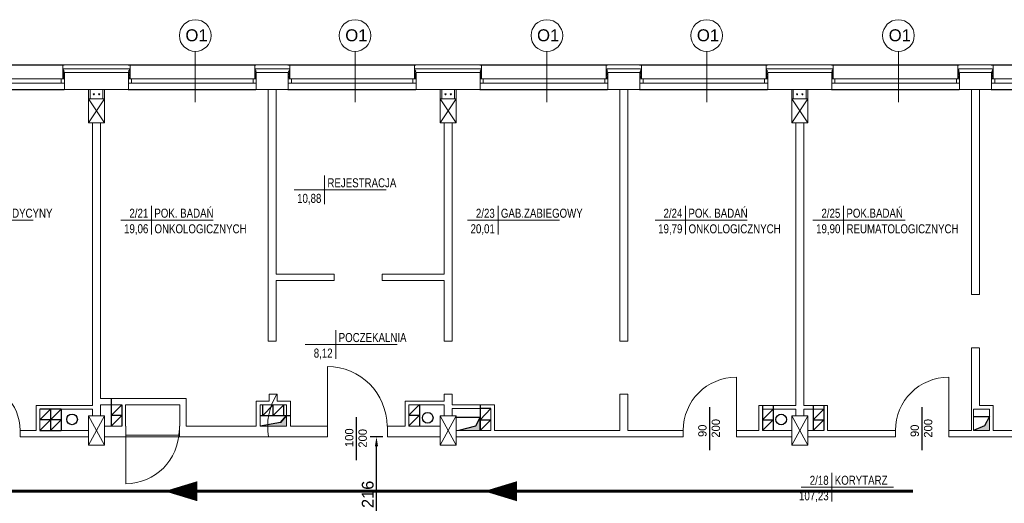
# Model space of a CAD drawing. Header units: millimetres. Extents: x 126553 to 403692, y -95821 to 38049.
# Tile 148 of 256: x 215500 to 217348, y 6827 to 7735. Entities that reach past the tile are written whole.
import ezdxf
from ezdxf.enums import TextEntityAlignment as Align

# ---------------------------------------------------------------- set-up
doc = ezdxf.new("R2010")
doc.units = ezdxf.units.MM
for name, color, linetype, lineweight in [('docieplenie', 6, 'Continuous', 18), ('docieplenie zew.', 6, 'Continuous', 18), ('ekspertyza', 7, 'Continuous', 30), ('ewakaucja', 3, 'Continuous', 50), ('OKNA', 7, 'Continuous', 13), ('opisy', 7, 'Continuous', 18), ('ŚCIANY CIENKIE', 7, 'Continuous', 18), ('ŚCIANY GRUBE', 7, 'Continuous', 20)]:
    doc.layers.add(name, color=color, linetype=linetype, lineweight=lineweight)
doc.layers.add('KOMINY', color=94, linetype='Continuous', plot=False)
doc.layers.add('WIDOK', color=7, linetype='Continuous')
doc.styles.add('Arial', font='arial.ttf')
doc.styles.add('STYLE1', font='txt', dxfattribs={"width": 0.8})
doc.linetypes.add('ZIGZAG', pattern='A,0.0001,-0.2,[131,LTYPESHP.SHX,S=0.2,R=0,X=-0.2,Y=0],-0.4,[131,LTYPESHP.SHX,S=0.2,R=180,X=0.2,Y=0],-0.2', length=0.8001)
doc.dimstyles.new('100 moje', dxfattribs={"dimtxt": 22, "dimasz": 12, "dimexe": 12, "dimexo": 20, "dimgap": 3, "dimtad": 1, "dimdec": 1, "dimrnd": 0.5, "dimtxsty": 'Standard', "dimblk1": 'ARCHTICK', "dimblk2": 'ARCHTICK', "dimsah": 1, "dimcen": 0.1, "dimdle": 10, "dimclrd": 256, "dimclre": 256, "dimclrt": 256, "dimadec": 0, "dimazin": 0, "dimtfac": 1, "dimtdec": 1, "dimtofl": 0, "dimtmove": 1, "dimatfit": 3, "dimfxl": 12, "dimfxlon": 1, "dimtolj": 1, "dimtzin": 0, "dimarcsym": 0})

# ---------------------------------------------------------------- blocks, each defined once
blk = doc.blocks.new('METKA')
for p, q in [((0, 26.9), (0, -26.9)), ((-57.4, 0), (115.4, 0))]:
    blk.add_line(p, q)
at = {"layer": 'opisy', "style": 'STYLE1', "width": 0.8, "flags": 4}
for tag, p in [('NUMER', (-6.1, 4.5)), ('POWIERZCHNIA', (-6, -24.6))]:
    blk.add_attdef(tag, text='', height=17, dxfattribs=at).set_placement(p, align=Align.RIGHT)
for tag, p in [('NAZWA', (5.3, 4.6)), ('POSADZKA', (5.6, -24.7))]:
    blk.add_attdef(tag, p, '', height=17, dxfattribs=at)
blk = doc.blocks.new('*D2482')
at = {"layer": 'Defpoints', "color": 0, "linetype": 'Continuous', "lineweight": 60, "transparency": 16777216}
for p in [(216169.3, 6951.7), (216208.6, 6951.7), (216208.6, 6735.7)]:
    blk.add_point(p, dxfattribs=at)
at = {"layer": 'ekspertyza', "color": 7, "linetype": 'Continuous', "lineweight": -2, "transparency": 16777216}
for p, q in [((216181.3, 6951.7), (216157.3, 6951.7)), ((216169.3, 6753.7), (216169.3, 6933.7)), ((216181.3, 6735.7), (216157.3, 6735.7))]:
    blk.add_line(p, q, dxfattribs=at)
at = {"layer": 'ekspertyza', "color": 7, "linetype": 'Continuous', "lineweight": 60, "transparency": 16777216}
for points in [[(216166.3, 6933.7), (216172.3, 6933.7), (216169.3, 6951.7)], [(216166.3, 6753.7), (216172.3, 6753.7), (216169.3, 6735.7)]]:
    blk.add_solid(points, dxfattribs=at)
at = {"layer": 'ekspertyza', "color": 7, "linetype": 'Continuous', "lineweight": 20, "transparency": 16777216, "insert": (216153, 6843.7), "char_height": 22, "attachment_point": 5, "rotation": 90, "style": 'Arial'}
blk.add_mtext('\\A1;216', dxfattribs=at)

msp = doc.modelspace()

# ---------------------------------------------------------------- hatches: boundary and pattern name
at = {"layer": 'KOMINY'}
for points in [[(216000.72515, 6991.67806), (215989.44865, 6978.3794), (215950.72515, 6971.67806), (215990.72515, 6971.67806), (216000.72515, 6971.67806)], [(216000.72515, 6991.67806), (215989.44865, 6978.3794), (215950.72515, 6971.67806), (215990.72515, 6971.67806), (216000.72515, 6971.67806)], [(216363.72515, 6983.67806), (216363.72515, 6988.67806), (216355.23302, 6971.74776), (216323.72515, 6963.67806), (216363.72515, 6963.67806)], [(216363.72515, 6983.67806), (216363.72515, 6988.67806), (216355.23302, 6971.74776), (216323.72515, 6963.67806), (216363.72515, 6963.67806)], [(217319.68489, 6989.68944), (217310.68277, 6972.22833), (217289.68489, 6963.68944), (217319.68489, 6963.68944)]]:
    msp.add_hatch(color=0, dxfattribs=at).paths.add_polyline_path(points)

# ---------------------------------------------------------------- linework, layer by layer
at = {"layer": 'docieplenie', "color": 0}
for p, q in [((215580.72515, 7623.67806), (215580.72515, 7635.67806)), ((215706.72515, 7649.67806), (215706.72515, 7623.67806)), ((215943.25615, 7633.20884), (215940.77028, 7630.16569)), ((215943.25615, 7638.25925), (215940.98702, 7635.99174)), ((215940.98702, 7635.99174), (215943.25615, 7633.20884)), ((215942.74518, 7642.63343), (215941.07375, 7640.03448)), ((215941.07375, 7640.03448), (215943.25615, 7638.25925)), ((216006.43757, 7634.90022), (216003.95169, 7631.85707)), ((216006.43757, 7639.95064), (216004.16843, 7637.68313)), ((216004.16843, 7637.68313), (216006.43757, 7634.90022)), ((216005.16587, 7642.63343), (216006.43757, 7639.95064)), ((216240.72515, 7623.67806), (216240.72515, 7635.67806)), ((216366.72515, 7649.67806), (216366.72515, 7623.67806)), ((216603.25615, 7633.20884), (216600.77028, 7630.16569)), ((216603.25615, 7638.25925), (216600.98702, 7635.99174)), ((216600.98702, 7635.99174), (216603.25615, 7633.20884)), ((216602.74518, 7642.63343), (216601.07375, 7640.03448)), ((216601.07375, 7640.03448), (216603.25615, 7638.25925)), ((216666.43757, 7634.90022), (216663.95169, 7631.85707)), ((216666.43757, 7639.95064), (216664.16843, 7637.68313)), ((216664.16843, 7637.68313), (216666.43757, 7634.90022)), ((216665.16587, 7642.63343), (216666.43757, 7639.95064)), ((216900.72515, 7623.67806), (216900.72515, 7635.67806)), ((217026.72515, 7649.67806), (217026.72515, 7623.67806)), ((217263.25615, 7633.20884), (217260.77028, 7630.16569)), ((217263.25615, 7638.25925), (217260.98702, 7635.99174)), ((217260.98702, 7635.99174), (217263.25615, 7633.20884)), ((217262.74518, 7642.63343), (217261.07375, 7640.03448)), ((217261.07375, 7640.03448), (217263.25615, 7638.25925)), ((217326.43757, 7634.90022), (217323.95169, 7631.85707)), ((217326.43757, 7639.95064), (217324.16843, 7637.68313)), ((217324.16843, 7637.68313), (217326.43757, 7634.90022)), ((217325.16587, 7642.63343), (217326.43757, 7639.95064)), ((215706.1871, 7625.94523), (215704.11461, 7623.91644)), ((215704.18805, 7628.70249), (215706.1871, 7625.94523)), ((215940.77028, 7630.16569), (215943.29665, 7627.6454)), ((215943.47055, 7627.59961), (215941.02136, 7625.20308)), ((215941.02136, 7625.20308), (215942.04183, 7623.92839)), ((216003.95169, 7631.85707), (216006.47807, 7629.33678)), ((216006.47807, 7629.33678), (216003.9762, 7626.57629)), ((216003.9762, 7626.57629), (216006.47807, 7624.59707)), ((216006.47807, 7624.59707), (216005.7483, 7624.0241)), ((216366.1871, 7625.94523), (216364.11461, 7623.91644)), ((216364.18805, 7628.70249), (216366.1871, 7625.94523)), ((216600.77028, 7630.16569), (216603.29665, 7627.6454)), ((216603.47055, 7627.59961), (216601.02136, 7625.20308)), ((216601.02136, 7625.20308), (216602.04183, 7623.92839)), ((216663.95169, 7631.85707), (216666.47807, 7629.33678)), ((216666.47807, 7629.33678), (216663.9762, 7626.57629)), ((216663.9762, 7626.57629), (216666.47807, 7624.59707)), ((216666.47807, 7624.59707), (216665.7483, 7624.0241)), ((217026.1871, 7625.94523), (217024.11461, 7623.91644)), ((217024.18805, 7628.70249), (217026.1871, 7625.94523)), ((217260.77028, 7630.16569), (217263.29665, 7627.6454)), ((217263.47055, 7627.59961), (217261.02136, 7625.20308)), ((217261.02136, 7625.20308), (217262.04183, 7623.92839)), ((217323.95169, 7631.85707), (217326.47807, 7629.33678)), ((217326.47807, 7629.33678), (217323.9762, 7626.57629)), ((217323.9762, 7626.57629), (217326.47807, 7624.59707)), ((217326.47807, 7624.59707), (217325.7483, 7624.0241))]:
    msp.add_line(p, q, dxfattribs=at)
at = {"layer": 'docieplenie', "color": 0, "linetype": 'ZIGZAG'}
for p, q in [((215583.20668, 7638.13288), (215580.95002, 7634.73395)), ((215580.95002, 7634.73395), (215583.37529, 7632.08446)), ((215582.1639, 7642.64971), (215580.98275, 7640.6493)), ((215580.98275, 7640.6493), (215583.20668, 7638.13288)), ((215582.1639, 7642.64971), (215704.89624, 7642.64971)), ((215706.24806, 7640.34599), (215704.18805, 7638.22315)), ((215704.18805, 7638.22315), (215706.31249, 7635.39269)), ((215706.31249, 7635.39269), (215704.18805, 7633.65578)), ((215704.18805, 7633.65578), (215706.24806, 7631.21135)), ((215704.89624, 7642.64971), (215706.24806, 7640.34599)), ((215942.74518, 7642.63343), (216005.16587, 7642.63343)), ((216243.20668, 7638.13288), (216240.95002, 7634.73395)), ((216240.95002, 7634.73395), (216243.37529, 7632.08446)), ((216242.1639, 7642.64971), (216240.98275, 7640.6493)), ((216240.98275, 7640.6493), (216243.20668, 7638.13288)), ((216242.1639, 7642.64971), (216364.89624, 7642.64971)), ((216366.24806, 7640.34599), (216364.18805, 7638.22315)), ((216364.18805, 7638.22315), (216366.31249, 7635.39269)), ((216366.31249, 7635.39269), (216364.18805, 7633.65578)), ((216364.18805, 7633.65578), (216366.24806, 7631.21135)), ((216364.89624, 7642.64971), (216366.24806, 7640.34599)), ((216602.74518, 7642.63343), (216665.16587, 7642.63343)), ((216903.20668, 7638.13288), (216900.95002, 7634.73395)), ((216900.95002, 7634.73395), (216903.37529, 7632.08446)), ((216902.1639, 7642.64971), (216900.98275, 7640.6493)), ((216900.98275, 7640.6493), (216903.20668, 7638.13288)), ((216902.1639, 7642.64971), (217024.89624, 7642.64971)), ((217026.24806, 7640.34599), (217024.18805, 7638.22315)), ((217024.18805, 7638.22315), (217026.31249, 7635.39269)), ((217026.31249, 7635.39269), (217024.18805, 7633.65578)), ((217024.18805, 7633.65578), (217026.24806, 7631.21135)), ((217024.89624, 7642.64971), (217026.24806, 7640.34599)), ((217262.74518, 7642.63343), (217325.16587, 7642.63343)), ((215583.37529, 7632.08446), (215581.08591, 7629.20857)), ((215581.08591, 7629.20857), (215583.44059, 7626.65937)), ((215583.44059, 7626.65937), (215581.21666, 7624.11025)), ((215706.24806, 7631.21135), (215704.18805, 7628.70249)), ((216243.37529, 7632.08446), (216241.08591, 7629.20857)), ((216241.08591, 7629.20857), (216243.44059, 7626.65937)), ((216243.44059, 7626.65937), (216241.21666, 7624.11025)), ((216366.24806, 7631.21135), (216364.18805, 7628.70249)), ((216903.37529, 7632.08446), (216901.08591, 7629.20857)), ((216901.08591, 7629.20857), (216903.44059, 7626.65937)), ((216903.44059, 7626.65937), (216901.21666, 7624.11025)), ((217026.24806, 7631.21135), (217024.18805, 7628.70249))]:
    msp.add_line(p, q, dxfattribs=at)
at = {"layer": 'docieplenie', "color": 0, "lineweight": 0}
for points in [[(216077.105, 6971.67806), (216077.105, 7083.67806)], [(216844.97699, 6963.67806), (216844.97699, 7063.67806)], [(217243.48685, 6963.67806), (217243.48685, 7063.67806)], [(215698.72515, 6963.67806), (215698.72515, 6863.67806)]]:
    msp.add_lwpolyline(points, dxfattribs=at)
at = {"layer": 'docieplenie', "color": 0, "lineweight": 30}
for points in [[(216794.816, 6926.67325), (216794.816, 7007.5412)], [(217193.32587, 6926.67325), (217193.32587, 7007.5412)], [(216131.93068, 6907.88466), (216131.93068, 6988.7526)]]:
    msp.add_lwpolyline(points, dxfattribs=at)
at = {"layer": 'docieplenie', "color": 0, "lineweight": 0}
for centre, radius, start, end in [((216077.105, 6971.67806), 112, 0, 90), ((216844.97699, 6963.67806), 100, 90, 180), ((217243.48685, 6963.67806), 100, 90, 180), ((215410.51387, 6963.67806), 90, 0, 90), ((216077.105, 6971.67806), 112, 147.73057316, 190.28656061), ((215698.72515, 6963.67806), 100, 270, 0)]:
    msp.add_arc(centre, radius, start, end, dxfattribs=at)
at = {"layer": 'docieplenie zew.', "color": 0}
for p, q in [((215580.72515, 7623.67806), (215580.72515, 7649.67806)), ((215580.72515, 7635.67806), (215580.72515, 7649.67806)), ((215580.72515, 7649.67806), (215706.72515, 7649.67806)), ((215706.72515, 7649.67806), (215706.72515, 7623.67806)), ((215943.72515, 7649.67806), (215940.72515, 7649.67806)), ((215940.72515, 7649.67806), (215940.72515, 7623.67806)), ((216006.72515, 7649.67806), (215943.72515, 7649.67806)), ((216006.72515, 7635.67806), (216006.72515, 7649.67806)), ((216006.72515, 7623.67806), (216006.72515, 7635.67806)), ((216240.72515, 7623.67806), (216240.72515, 7649.67806)), ((216240.72515, 7635.67806), (216240.72515, 7649.67806)), ((216240.72515, 7649.67806), (216366.72515, 7649.67806)), ((216366.72515, 7649.67806), (216366.72515, 7623.67806)), ((216603.72515, 7649.67806), (216600.72515, 7649.67806)), ((216600.72515, 7649.67806), (216600.72515, 7623.67806)), ((216666.72515, 7649.67806), (216603.72515, 7649.67806)), ((216666.72515, 7635.67806), (216666.72515, 7649.67806)), ((216666.72515, 7623.67806), (216666.72515, 7635.67806)), ((216900.72515, 7623.67806), (216900.72515, 7649.67806)), ((216900.72515, 7635.67806), (216900.72515, 7649.67806)), ((216900.72515, 7649.67806), (217026.72515, 7649.67806)), ((217026.72515, 7649.67806), (217026.72515, 7623.67806)), ((217263.72515, 7649.67806), (217260.72515, 7649.67806)), ((217260.72515, 7649.67806), (217260.72515, 7623.67806)), ((217326.72515, 7649.67806), (217263.72515, 7649.67806)), ((217326.72515, 7635.67806), (217326.72515, 7649.67806)), ((217326.72515, 7623.67806), (217326.72515, 7635.67806)), ((215583.72515, 7623.67806), (215580.72515, 7623.67806)), ((215583.72515, 7623.67806), (215580.72515, 7623.67806)), ((215706.72515, 7623.67806), (215703.72515, 7623.67806)), ((215706.72515, 7623.67806), (215703.72515, 7623.67806)), ((215940.72515, 7623.67806), (215943.72515, 7623.67806)), ((216003.72515, 7623.67806), (216006.72515, 7623.67806)), ((216243.72515, 7623.67806), (216240.72515, 7623.67806)), ((216243.72515, 7623.67806), (216240.72515, 7623.67806)), ((216366.72515, 7623.67806), (216363.72515, 7623.67806)), ((216366.72515, 7623.67806), (216363.72515, 7623.67806)), ((216600.72515, 7623.67806), (216603.72515, 7623.67806)), ((216663.72515, 7623.67806), (216666.72515, 7623.67806)), ((216903.72515, 7623.67806), (216900.72515, 7623.67806)), ((216903.72515, 7623.67806), (216900.72515, 7623.67806)), ((217026.72515, 7623.67806), (217023.72515, 7623.67806)), ((217026.72515, 7623.67806), (217023.72515, 7623.67806)), ((217260.72515, 7623.67806), (217263.72515, 7623.67806)), ((217323.72515, 7623.67806), (217326.72515, 7623.67806))]:
    msp.add_line(p, q, dxfattribs=at)
at = {"layer": 'ewakaucja', "color": 3, "lineweight": 60}
for points in [[(215771.35182, 6849.57107, 0, 37.5, 0), (215833.05507, 6849.57107, 37.5, 37.5, 0)], [(216371.19675, 6849.57107, 0, 37.5, 0), (216432.89999, 6849.57107, 37.5, 37.5, 0)]]:
    msp.add_lwpolyline(points, format="xyseb", dxfattribs=at)
for points in [[(216785.94306, 6849.57107), (214745.93181, 6849.57107)], [(217176.31383, 6849.57107), (216213.75271, 6849.57107)]]:
    msp.add_lwpolyline(points, dxfattribs=at)
at = {"layer": 'KOMINY', "color": 0}
for p, q in [((215671.22515, 7023.897), (215671.22515, 6971.67806)), ((215691.22515, 7011.897), (215671.22515, 6991.78753)), ((215691.22515, 7011.897), (215691.22515, 6971.67806)), ((215955.72515, 6991.67806), (215955.72515, 7011.67806)), ((215975.72515, 7011.67806), (215955.72515, 6991.67806)), ((215975.72515, 7011.67806), (215955.72515, 6991.67806)), ((215975.72515, 6991.67806), (215975.72515, 7011.67806)), ((215995.72515, 7011.67806), (215975.72515, 6991.67806)), ((215975.72515, 6991.67806), (215975.72515, 7011.67806)), ((215995.72515, 6991.67806), (215995.72515, 7011.67806)), ((216250.22515, 7012.07585), (216230.22515, 6992.07585)), ((216250.22515, 7012.07585), (216250.22515, 6972.07585)), ((216250.22515, 7011.67806), (216250.22515, 6971.67806)), ((216363.72515, 7011.67806), (216363.72515, 6963.67806)), ((216363.72515, 7011.67806), (216363.72515, 6963.67806)), ((216383.72515, 7004.67806), (216363.72515, 6983.67806)), ((216383.72515, 7004.67806), (216363.72515, 6983.67806)), ((216383.72515, 7004.67806), (216363.72515, 7004.67806)), ((216893.72515, 7010.67806), (216893.72515, 6963.67806)), ((216913.72515, 7010.67806), (216913.72515, 6963.67806)), ((216988.72515, 7010.67806), (216988.72515, 6963.67806)), ((217008.72515, 7010.67806), (217008.72515, 6963.67806)), ((215577.72515, 7003.67806), (215537.72515, 6963.67806)), ((215577.72515, 7003.67806), (215537.72515, 7003.67806)), ((215557.72515, 7003.67806), (215537.72515, 6983.67806)), ((215557.72515, 7003.67806), (215557.72515, 6963.67806)), ((215577.72515, 7003.67806), (215577.72515, 6963.67806)), ((215691.22515, 6991.78753), (215671.22515, 6991.78753)), ((215691.22515, 6991.78753), (215671.22515, 6971.67806)), ((215950.72515, 6991.67806), (216007.72515, 6991.67806)), ((215989.44865, 6978.3794), (216000.72515, 6991.67806)), ((216000.72515, 6991.67806), (215989.44865, 6978.3794)), ((216000.72515, 6991.67806), (215989.44865, 6978.3794)), ((215989.44865, 6978.3794), (216000.72515, 6991.67806)), ((216230.22515, 6992.07585), (216250.22515, 6992.07585)), ((216250.22515, 6992.07585), (216230.22515, 6972.07585)), ((216318.72515, 6988.67806), (216363.72515, 6988.67806)), ((216323.72515, 6988.67806), (216363.72515, 6988.67806)), ((216363.72515, 6988.67806), (216355.23302, 6971.74776)), ((216363.72515, 6988.67806), (216355.23302, 6971.74776)), ((216913.72515, 7003.67806), (216893.72515, 6983.67806)), ((216913.72515, 7003.67806), (216893.72515, 6983.67806)), ((216913.72515, 7003.67806), (216913.72515, 6963.67806)), ((217008.72515, 7003.67806), (216988.72515, 6983.67806)), ((216988.72515, 7003.67806), (216988.72515, 6963.67806)), ((217008.72515, 7003.67806), (216988.72515, 6983.67806)), ((217289.72515, 6989.67806), (217319.72515, 6989.67806)), ((217319.72515, 6989.67806), (217310.72303, 6972.21695)), ((215577.72515, 6983.67806), (215537.72515, 6983.67806)), ((215577.72515, 6983.67806), (215557.72515, 6963.67806)), ((215989.44865, 6978.3794), (215950.72515, 6971.67806)), ((215989.44865, 6978.3794), (215950.72515, 6971.67806)), ((216355.23302, 6971.74776), (216323.72515, 6963.67806)), ((216355.23302, 6971.74776), (216323.72515, 6963.67806)), ((216363.72515, 6963.67806), (216363.72515, 6983.67806)), ((216363.72515, 6983.67806), (216383.72515, 6983.67806)), ((216383.72515, 6983.67806), (216363.72515, 6963.67806)), ((216363.72515, 6963.67806), (216363.72515, 6983.67806)), ((216363.72515, 6983.67806), (216383.72515, 6983.67806)), ((216383.72515, 6983.67806), (216363.72515, 6963.67806)), ((216893.72515, 6983.67806), (216913.72515, 6983.67806)), ((216913.72515, 6983.67806), (216893.72515, 6963.67806)), ((216913.72515, 6983.67806), (216893.72515, 6963.67806)), ((216893.72515, 6983.67806), (216913.72515, 6983.67806)), ((216988.72515, 6983.67806), (217008.72515, 6983.67806)), ((217008.72515, 6983.67806), (216988.72515, 6963.67806)), ((216988.72515, 6983.67806), (217008.72515, 6983.67806)), ((217008.72515, 6983.67806), (216988.72515, 6963.67806)), ((217310.72303, 6972.21695), (217289.72515, 6963.67806)), ((215537.72515, 6963.67806), (215577.72515, 6963.67806))]:
    msp.add_line(p, q, dxfattribs=at)
for centre in [(215597.94934, 6984.39476), (216265.51543, 6987.44658), (216929.017, 6984.07368)]:
    msp.add_circle(centre, 10, dxfattribs=at)
at = {"layer": 'OKNA', "color": 0}
for p, q in [((215343.10015, 7623.67806), (215583.10015, 7623.67806)), ((215343.10015, 7615.67806), (215583.10015, 7615.67806)), ((215577.72515, 7615.67806), (215577.72515, 7623.67806)), ((215703.10015, 7623.67806), (215943.10015, 7623.67806)), ((215703.10015, 7615.67806), (215943.10015, 7615.67806)), ((215709.72515, 7615.67806), (215709.72515, 7623.67806)), ((215937.72515, 7615.67806), (215937.72515, 7623.67806)), ((216003.10015, 7623.67806), (216243.10015, 7623.67806)), ((216003.10015, 7615.67806), (216243.10015, 7615.67806)), ((216009.72515, 7615.67806), (216009.72515, 7623.67806)), ((216237.72515, 7615.67806), (216237.72515, 7623.67806)), ((216363.10015, 7623.67806), (216603.10015, 7623.67806)), ((216363.10015, 7615.67806), (216603.10015, 7615.67806)), ((216369.72515, 7615.67806), (216369.72515, 7623.67806)), ((216597.72515, 7615.67806), (216597.72515, 7623.67806)), ((216663.10015, 7623.67806), (216903.10015, 7623.67806)), ((216663.10015, 7615.67806), (216903.10015, 7615.67806)), ((216669.72515, 7615.67806), (216669.72515, 7623.67806)), ((216897.72515, 7615.67806), (216897.72515, 7623.67806)), ((217023.10015, 7623.67806), (217263.10015, 7623.67806)), ((217023.10015, 7615.67806), (217263.10015, 7615.67806)), ((217029.72515, 7615.67806), (217029.72515, 7623.67806)), ((217257.72515, 7615.67806), (217257.72515, 7623.67806)), ((217323.10015, 7623.67806), (217563.10015, 7623.67806)), ((217323.10015, 7615.67806), (217563.10015, 7615.67806)), ((217329.72515, 7615.67806), (217329.72515, 7623.67806))]:
    msp.add_line(p, q, dxfattribs=at)
at = {"layer": 'opisy', "color": 0}
for p, q in [((215829.10968, 7579.9966), (215829.10968, 7675.24052)), ((216129.10968, 7579.9966), (216129.10968, 7675.24052)), ((216489.10968, 7579.9966), (216489.10968, 7675.24052)), ((216789.10968, 7579.9966), (216789.10968, 7675.24052)), ((217149.10968, 7579.9966), (217149.10968, 7675.24052))]:
    msp.add_line(p, q, dxfattribs=at)
for centre in [(215829.10968, 7704.94077), (216129.10968, 7704.94077), (216489.10968, 7704.94077), (216789.10968, 7704.94077), (217149.10968, 7704.94077)]:
    msp.add_circle(centre, 29.70025, dxfattribs=at)
at = {"layer": 'WIDOK', "color": 0}
for p, q in [((215343.10015, 7649.67806), (215583.10015, 7649.67806)), ((215703.10015, 7649.67806), (215943.10015, 7649.67806)), ((216003.10015, 7649.67806), (216243.10015, 7649.67806)), ((216363.10015, 7649.67806), (216603.10015, 7649.67806)), ((216663.10015, 7649.67806), (216903.10015, 7649.67806)), ((217023.10015, 7649.67806), (217263.10015, 7649.67806)), ((217323.10015, 7649.67806), (217563.10015, 7649.67806)), ((215343.10015, 7603.67806), (215583.10015, 7603.67806)), ((215703.10015, 7603.67806), (215943.10015, 7603.67806)), ((216003.10015, 7603.67806), (216243.10015, 7603.67806)), ((216363.10015, 7603.67806), (216603.10015, 7603.67806)), ((216663.10015, 7603.67806), (216903.10015, 7603.67806)), ((217023.10015, 7603.67806), (217263.10015, 7603.67806)), ((217323.10015, 7603.67806), (217563.10015, 7603.67806))]:
    msp.add_line(p, q, dxfattribs=at)
at = {"layer": 'ŚCIANY CIENKIE', "color": 0}
for p, q in [((215628.72515, 7586.17806), (215658.72515, 7541.17806)), ((215658.72515, 7586.17806), (215628.72515, 7541.17806)), ((216318.72515, 7586.17806), (216288.72515, 7541.17806)), ((216288.72515, 7586.17806), (216318.72515, 7541.17806)), ((216978.72515, 7586.17806), (216948.72515, 7541.17806)), ((216948.72515, 7586.17806), (216978.72515, 7541.17806)), ((215658.72515, 6936.17806), (215628.72515, 6991.17806)), ((215658.72515, 6991.17806), (215628.72515, 6936.17806)), ((216318.72515, 6991.17806), (216288.72515, 6936.17806)), ((216318.72515, 6936.17806), (216288.72515, 6991.17806)), ((216978.72515, 6991.17806), (216948.72515, 6936.17806)), ((216978.72515, 6936.17806), (216948.72515, 6991.17806)), ((215698.72515, 6954.70956), (215799.72515, 6954.70956)), ((215698.72515, 6951.67806), (215799.72515, 6951.67806))]:
    msp.add_line(p, q, dxfattribs=at)
at = {"layer": 'ŚCIANY GRUBE', "color": 0}
for p, q in [((215583.72515, 7635.67806), (215583.72515, 7603.67806)), ((215583.72515, 7635.67806), (215703.72515, 7635.67806)), ((215703.72515, 7635.67806), (215703.72515, 7603.67806)), ((215943.72515, 7635.67806), (215943.72515, 7603.67806)), ((215943.72515, 7635.67806), (216003.72515, 7635.67806)), ((215943.72515, 7635.67806), (216003.72515, 7635.67806)), ((216003.72515, 7635.67806), (216003.72515, 7603.67806)), ((216243.72515, 7635.67806), (216243.72515, 7603.67806)), ((216243.72515, 7635.67806), (216363.72515, 7635.67806)), ((216363.72515, 7635.67806), (216363.72515, 7603.67806)), ((216603.72515, 7635.67806), (216603.72515, 7603.67806)), ((216663.72515, 7635.67806), (216603.72515, 7635.67806)), ((216663.72515, 7603.67806), (216663.72515, 7635.67806)), ((216903.72515, 7635.67806), (216903.72515, 7603.67806)), ((217023.72515, 7635.67806), (216903.72515, 7635.67806)), ((217023.72515, 7603.67806), (217023.72515, 7635.67806)), ((217263.72515, 7635.67806), (217263.72515, 7603.67806)), ((217323.72515, 7635.67806), (217263.72515, 7635.67806)), ((217323.72515, 7603.67806), (217323.72515, 7635.67806)), ((215703.72515, 7603.67806), (215583.72515, 7603.67806)), ((215628.72515, 7586.17806), (215628.72515, 7603.67806)), ((215631.72515, 7586.17806), (215631.72515, 7603.67806)), ((215655.72515, 7586.17806), (215655.72515, 7603.67806)), ((215658.72515, 7586.17806), (215658.72515, 7603.67806)), ((215943.72515, 7603.67806), (216003.72515, 7603.67806)), ((215966.22515, 7131.47499), (215966.22515, 7603.67806)), ((215981.22515, 7256.86261), (215981.22515, 7603.67806)), ((216363.72515, 7603.67806), (216243.72515, 7603.67806)), ((216288.72515, 7586.17806), (216288.72515, 7603.67806)), ((216291.72515, 7586.17806), (216291.72515, 7603.67806)), ((216315.72515, 7586.17806), (216315.72515, 7603.67806)), ((216318.72515, 7586.17806), (216318.72515, 7603.67806)), ((216603.72515, 7603.67806), (216663.72515, 7603.67806)), ((216626.22515, 7131.47499), (216626.22515, 7603.67806)), ((216641.22515, 7131.47499), (216641.22515, 7603.67806)), ((216903.72515, 7603.67806), (217023.72515, 7603.67806)), ((216948.72515, 7586.17806), (216948.72515, 7603.67806)), ((216951.72515, 7586.17806), (216951.72515, 7603.67806)), ((216975.72515, 7586.17806), (216975.72515, 7603.67806)), ((216978.72515, 7586.17806), (216978.72515, 7603.67806)), ((217263.72515, 7603.67806), (217323.72515, 7603.67806)), ((217286.22515, 7218.67806), (217286.22515, 7603.67806)), ((217301.22515, 7218.67806), (217301.22515, 7603.67806)), ((215628.72515, 7586.17806), (215628.72515, 7541.17806)), ((215628.72515, 7586.17806), (215658.72515, 7586.17806)), ((215658.72515, 7541.17806), (215658.72515, 7586.17806)), ((216288.72515, 7586.17806), (216318.72515, 7586.17806)), ((216288.72515, 7586.17806), (216288.72515, 7541.17806)), ((216318.72515, 7541.17806), (216318.72515, 7586.17806)), ((216948.72515, 7586.17806), (216978.72515, 7586.17806)), ((216948.72515, 7586.17806), (216948.72515, 7541.17806)), ((216978.72515, 7541.17806), (216978.72515, 7586.17806)), ((215628.72515, 7541.17806), (215658.72515, 7541.17806)), ((215636.22515, 7541.17806), (215636.22515, 7037.32894)), ((215651.22515, 7541.17806), (215651.22515, 7037.32894)), ((216288.72515, 7541.17806), (216318.72515, 7541.17806)), ((216296.22515, 7256.86261), (216296.22515, 7541.17806)), ((216311.22515, 7131.47499), (216311.22515, 7541.17806)), ((216948.72515, 7541.17806), (216978.72515, 7541.17806)), ((216956.22515, 7131.47499), (216956.22515, 7541.17806)), ((216971.22515, 7131.47499), (216971.22515, 7541.17806)), ((215981.22515, 7256.86261), (216089.97358, 7256.86261)), ((215981.22515, 7131.47499), (215981.22515, 7244.86261)), ((215981.22515, 7244.86261), (216089.97358, 7244.86261)), ((216089.97358, 7244.86261), (216089.97358, 7256.86261)), ((216179.97358, 7244.86261), (216179.97358, 7256.86261)), ((216179.97358, 7256.86261), (216296.22515, 7256.86261)), ((216179.97358, 7244.86261), (216296.22515, 7244.86261)), ((216296.22515, 7131.47499), (216296.22515, 7244.86261)), ((217301.22515, 7218.67806), (217286.22515, 7218.67806)), ((215981.22515, 7131.47499), (215966.22515, 7131.47499)), ((216296.22515, 7131.47499), (216311.22515, 7131.47499)), ((216626.22515, 7131.47499), (216641.22515, 7131.47499)), ((216956.22515, 7131.47499), (216956.22515, 7010.67806)), ((216971.22515, 7131.47499), (216971.22515, 7010.67806)), ((217300.72515, 7118.67806), (217286.22515, 7118.67806)), ((217286.22515, 7118.67806), (217286.22515, 6963.67806)), ((217301.22515, 7118.67806), (217301.22515, 7010.67806)), ((215636.22515, 7037.32894), (215636.22515, 7010.67806)), ((215651.22515, 7037.32894), (215651.22515, 7023.897)), ((215651.22515, 7023.897), (215812.22515, 7023.897)), ((215812.22515, 7023.897), (215812.22515, 6971.67806)), ((215968.22515, 7031.47499), (215968.22515, 7018.67806)), ((215968.22515, 7031.47499), (215983.22515, 7031.47499)), ((215983.22515, 7031.47499), (215983.22515, 7018.47499)), ((216296.22515, 7031.47499), (216296.22515, 7018.67806)), ((216311.22515, 7031.47499), (216296.22515, 7031.47499)), ((216311.22515, 7011.67806), (216311.22515, 7031.47499)), ((216626.22515, 6963.67806), (216626.22515, 7031.47499)), ((216626.22515, 7031.47499), (216641.22515, 7031.47499)), ((216641.22515, 7031.47499), (216641.22515, 6963.67806)), ((215530.72515, 7010.67806), (215530.72515, 6963.67806)), ((215530.72515, 7010.67806), (215636.22515, 7010.67806)), ((215651.22515, 7011.897), (215651.22515, 6991.17806)), ((215651.22515, 7011.897), (215691.22515, 7011.897)), ((215691.22515, 6971.67806), (215691.22515, 7011.897)), ((215698.22515, 7011.897), (215800.22515, 7011.897)), ((215698.22515, 7011.897), (215698.22515, 6971.67806)), ((215800.22515, 7011.897), (215800.22515, 6971.67806)), ((215943.72515, 7018.67806), (215968.22515, 7018.67806)), ((215943.72515, 6971.67806), (215943.72515, 7018.67806)), ((215950.72515, 7011.67806), (216000.72515, 7011.67806)), ((215950.72515, 6971.67806), (215950.72515, 7011.67806)), ((215950.72515, 7011.67806), (215950.72515, 6991.67806)), ((215983.22515, 7018.47499), (216007.72515, 7018.47499)), ((216000.72515, 7011.67806), (216000.72515, 6971.67806)), ((216007.72515, 7018.47499), (216007.72515, 6971.67806)), ((216296.22515, 7018.67806), (216223.22515, 7018.67806)), ((216223.22515, 7018.67806), (216223.22515, 6971.67806)), ((216296.22515, 7018.67806), (216223.72515, 7018.67806)), ((216296.22515, 7018.67806), (216223.72515, 7018.67806)), ((216296.22515, 7018.67806), (216223.72515, 7018.67806)), ((216296.22515, 7011.67806), (216230.22515, 7011.67806)), ((216296.22515, 7011.67806), (216230.22515, 7011.67806)), ((216296.22515, 7011.67806), (216230.22515, 7011.67806)), ((216296.22515, 7011.67806), (216230.22515, 7011.67806)), ((216230.22515, 7011.67806), (216230.22515, 6971.67806)), ((216296.22515, 7011.67806), (216296.22515, 6991.17806)), ((216311.22515, 7011.67806), (216390.72515, 7011.67806)), ((216311.22515, 7004.67806), (216311.22515, 6991.17806)), ((216311.22515, 7004.67806), (216383.72515, 7004.67806)), ((216383.72515, 7004.67806), (216383.72515, 6963.67806)), ((216390.72515, 7011.67806), (216390.72515, 6963.67806)), ((216956.22515, 7010.67806), (216886.72515, 7010.67806)), ((216886.72515, 7010.67806), (216886.72515, 6963.67806)), ((216971.22515, 7010.67806), (217015.72515, 7010.67806)), ((217015.72515, 7010.67806), (217015.72515, 6963.67806)), ((217326.72515, 7010.67806), (217301.22515, 7010.67806)), ((217326.72515, 6963.67806), (217326.72515, 7010.67806)), ((215537.72515, 6963.67806), (215537.72515, 7003.67806)), ((215537.72515, 7003.67806), (215636.22515, 7003.67806)), ((215537.72515, 6987.07652), (215537.72515, 6963.67806)), ((215628.72515, 6991.17806), (215628.72515, 6936.17806)), ((215628.72515, 6991.17806), (215658.72515, 6991.17806)), ((215636.22515, 7003.67806), (215636.22515, 6991.17806)), ((215658.72515, 6936.17806), (215658.72515, 6991.17806)), ((216288.72515, 6991.17806), (216288.72515, 6936.17806)), ((216288.72515, 6991.17806), (216318.72515, 6991.17806)), ((216318.72515, 6936.17806), (216318.72515, 6991.17806)), ((216956.22515, 7003.67806), (216893.72515, 7003.67806)), ((216893.72515, 6963.67806), (216893.72515, 7003.67806)), ((216948.72515, 6991.17806), (216948.72515, 6936.17806)), ((216948.72515, 6991.17806), (216978.72515, 6991.17806)), ((216956.22515, 7003.67806), (216956.22515, 6991.17806)), ((216971.22515, 7003.67806), (217008.72515, 7003.67806)), ((216971.22515, 7003.67806), (216971.22515, 6991.17806)), ((216978.72515, 6936.17806), (216978.72515, 6991.17806)), ((217008.72515, 6963.67806), (217008.72515, 7003.67806)), ((217289.72515, 6963.67806), (217289.72515, 7003.67806)), ((217319.72515, 7003.67806), (217289.72515, 7003.67806)), ((217319.72515, 6963.67806), (217319.72515, 7003.67806)), ((215691.22515, 6971.67806), (215658.72515, 6971.67806)), ((215698.72515, 6971.67806), (215698.22515, 6971.67806)), ((215698.72515, 6951.67806), (215698.72515, 6971.67806)), ((215799.72515, 6951.67806), (215799.72515, 6971.67806)), ((215799.72515, 6971.67806), (215800.22515, 6971.67806)), ((215812.22515, 6971.67806), (215933.72515, 6971.67806)), ((215933.72515, 6971.67806), (215943.72515, 6971.67806)), ((215940.72515, 6971.67806), (215943.72515, 6971.67806)), ((215950.72515, 6971.67806), (215950.72515, 6985.67806)), ((215950.72515, 6971.67806), (216000.72515, 6971.67806)), ((215950.72515, 6971.67806), (215990.72515, 6971.67806)), ((216007.72515, 6971.67806), (216077.105, 6971.67806)), ((216077.105, 6951.67806), (216077.105, 6971.67806)), ((216189.105, 6971.67806), (216223.22515, 6971.67806)), ((216189.98253, 6951.67806), (216189.98253, 6971.67806)), ((216230.22515, 6971.67806), (216288.72515, 6971.67806)), ((215500.51387, 6963.67806), (215530.72515, 6963.67806)), ((215500.51387, 6951.67806), (215500.51387, 6963.67806)), ((215500.51387, 6951.67806), (215500.51387, 6963.67806)), ((215500.51387, 6951.67806), (215628.72515, 6951.67806)), ((215537.72515, 6963.67806), (215628.72515, 6963.67806)), ((215658.72515, 6951.67806), (215698.72515, 6951.67806)), ((215933.72515, 6951.67806), (215799.72515, 6951.67806)), ((215933.72515, 6951.67806), (216077.105, 6951.67806)), ((216189.98253, 6951.67806), (216288.72515, 6951.67806)), ((216323.72515, 6963.67806), (216318.72515, 6963.67806)), ((216318.72515, 6963.67806), (216383.72515, 6963.67806)), ((216318.72515, 6951.67806), (216626.22515, 6951.67806)), ((216363.72515, 6963.67806), (216323.72515, 6963.67806)), ((216390.72515, 6963.67806), (216626.22515, 6963.67806)), ((216626.22515, 6951.67806), (216744.97699, 6951.67806)), ((216641.22515, 6963.67806), (216744.98524, 6963.67806)), ((216744.97699, 6963.67806), (216744.97699, 6951.67806)), ((216744.97699, 6963.67806), (216744.97699, 6952.48194)), ((216844.97699, 6963.67806), (216886.72515, 6963.67806)), ((216844.97699, 6963.67806), (216844.97699, 6951.67806)), ((216844.97699, 6962.39375), (216844.97699, 6951.67806)), ((216844.97699, 6951.67806), (216948.72515, 6951.67806)), ((216893.72515, 6963.67806), (216948.72515, 6963.67806)), ((216978.72515, 6963.67806), (217008.72515, 6963.67806)), ((216978.72515, 6951.67806), (217048.12026, 6951.67806)), ((216978.72515, 6951.67806), (217143.48685, 6951.67806)), ((217015.72515, 6963.67806), (217143.48685, 6963.67806)), ((217143.48685, 6963.67806), (217143.48685, 6951.67806)), ((217143.48685, 6963.67806), (217143.48685, 6952.48194)), ((217243.48685, 6963.67806), (217286.22515, 6963.67806)), ((217243.48685, 6963.67806), (217243.48685, 6951.67806)), ((217243.48685, 6962.39375), (217243.48685, 6951.67806)), ((217243.48685, 6951.67806), (217419.27084, 6951.67806)), ((217289.72515, 6963.67806), (217319.72515, 6963.67806)), ((217326.72515, 6963.67806), (217419.27084, 6963.67806)), ((215628.72515, 6936.17806), (215658.72515, 6936.17806)), ((216288.72515, 6936.17806), (216318.72515, 6936.17806)), ((216948.72515, 6936.17806), (216978.72515, 6936.17806))]:
    msp.add_line(p, q, dxfattribs=at)
for centre in [(215638.81081, 7594.62401), (215648.81081, 7594.62401), (216298.81081, 7594.62401), (216308.81081, 7594.62401), (216958.81081, 7594.62401), (216968.81081, 7594.62401)]:
    msp.add_circle(centre, 1.06853, dxfattribs=at)

# ---------------------------------------------------------------- block references
at = {"layer": 'opisy', "color": 0}
ref = msp.add_blockref('METKA', (216071.94186, 7415.39429), dxfattribs=at)
ref.add_attrib('NAZWA', 'REJESTRACJA', (216077.28311, 7419.95329), dxfattribs={"height": 17, "style": 'STYLE1', "width": 0.8, "flags": 4})
ref.add_attrib('POWIERZCHNIA', '10,88', dxfattribs={"height": 17, "style": 'STYLE1', "width": 0.8, "flags": 4}).set_placement((216065.90085, 7390.75653), align=Align.RIGHT)
for p, values in [((215409.38402, 7358.32918), {'NAZWA': 'GAB.MEDYCYNY ', 'POSADZKA': 'PRACY', 'NUMER': '2/20', 'POWIERZCHNIA': '19,63'}), ((215747.09622, 7358.32918), {'NAZWA': 'POK. BADAŃ ', 'POSADZKA': 'ONKOLOGICZNYCH', 'NUMER': '2/21', 'POWIERZCHNIA': '19,06'}), ((216749.57137, 7358.32918), {'NAZWA': 'POK. BADAŃ ', 'POSADZKA': 'ONKOLOGICZNYCH', 'NUMER': '2/24', 'POWIERZCHNIA': '19,79'}), ((217046.0477, 7358.32918), {'NAZWA': 'POK.BADAŃ', 'POSADZKA': 'REUMATOLOGICZNYCH', 'NUMER': '2/25', 'POWIERZCHNIA': '19,90'})]:
    msp.add_blockref('METKA', p, dxfattribs=at).add_auto_attribs(values)
ref = msp.add_blockref('METKA', (216397.51668, 7358.32918), dxfattribs=at)
ref.add_attrib('NAZWA', 'GAB.ZABIEGOWY', (216402.85793, 7362.88817), dxfattribs={"height": 17, "style": 'STYLE1', "width": 0.8, "flags": 4})
ref.add_attrib('NUMER', '2/23', dxfattribs={"height": 17, "style": 'STYLE1', "width": 0.8, "flags": 4}).set_placement((216391.37422, 7362.79661), align=Align.RIGHT)
ref.add_attrib('POWIERZCHNIA', '20,01', dxfattribs={"height": 17, "style": 'STYLE1', "width": 0.8, "flags": 4}).set_placement((216391.47567, 7333.69141), align=Align.RIGHT)
ref = msp.add_blockref('METKA', (216093.05861, 7124.97437), dxfattribs=at)
ref.add_attrib('NAZWA', 'POCZEKALNIA', (216098.39986, 7129.53336), dxfattribs={"height": 17, "style": 'STYLE1', "width": 0.8, "flags": 4})
ref.add_attrib('POWIERZCHNIA', '8,12', dxfattribs={"height": 17, "style": 'STYLE1', "width": 0.8, "flags": 4}).set_placement((216087.0176, 7100.3366), align=Align.RIGHT)
ref = msp.add_blockref('METKA', (217024.14786, 6857.09772), dxfattribs=at)
ref.add_attrib('NAZWA', 'KORYTARZ', (217029.4891, 6861.65672), dxfattribs={"height": 17, "style": 'STYLE1', "width": 0.8, "flags": 4})
ref.add_attrib('NUMER', '2/18', dxfattribs={"height": 17, "style": 'STYLE1', "width": 0.8, "flags": 4}).set_placement((217018.0054, 6861.56515), align=Align.RIGHT)
ref.add_attrib('POWIERZCHNIA', '107,23', dxfattribs={"height": 17, "style": 'STYLE1', "width": 0.8, "flags": 4}).set_placement((217018.10685, 6832.45995), align=Align.RIGHT)

# ---------------------------------------------------------------- texts
at = {"layer": 'opisy', "color": 0, "char_height": 22.4, "width": 15.9, "attachment_point": 1}
for insert in [(215810.747, 7716.58924), (216110.747, 7716.58924), (216470.747, 7716.58924), (216770.747, 7716.58924), (217130.747, 7716.58924)]:
    msp.add_mtext('{\\fArial|b0|i0|c238|p34;O1}', dxfattribs=dict(at, insert=insert))
at = {"layer": 'opisy', "color": 0, "char_height": 15.68, "width": 11.13, "attachment_point": 1, "rotation": 90}
for s, insert in [('90', (216773.23307, 6951.30127)), ('200', (216798.37606, 6950.11339)), ('90', (217171.74294, 6951.30127)), ('200', (217196.88592, 6950.11339)), ('100', (216110.34775, 6932.51268)), ('200', (216135.49074, 6931.3248))]:
    msp.add_mtext(s, dxfattribs=dict(at, insert=insert))

# ---------------------------------------------------------------- dimensions: what is measured, and where the dimension line sits
at = {"layer": 'ekspertyza', "color": 7, "linetype": 'Continuous', "lineweight": 20}
dim = msp.add_linear_dim(base=(216169.25562, 6951.67806), p1=(216208.61923, 6735.67806), p2=(216208.61923, 6951.67806), angle=90, dimstyle='100 moje', override={"dimasz": 18, "dimgap": 5, "dimtxsty": 'Arial', "dimclrd": 7, "dimclre": 7, "dimclrt": 7}, dxfattribs=at)
dim.commit()
dim.dimension.update_dxf_attribs({"geometry": '*D2482', "text_midpoint": (216153.02301, 6843.67806)})

doc.saveas('drawing.dxf')
